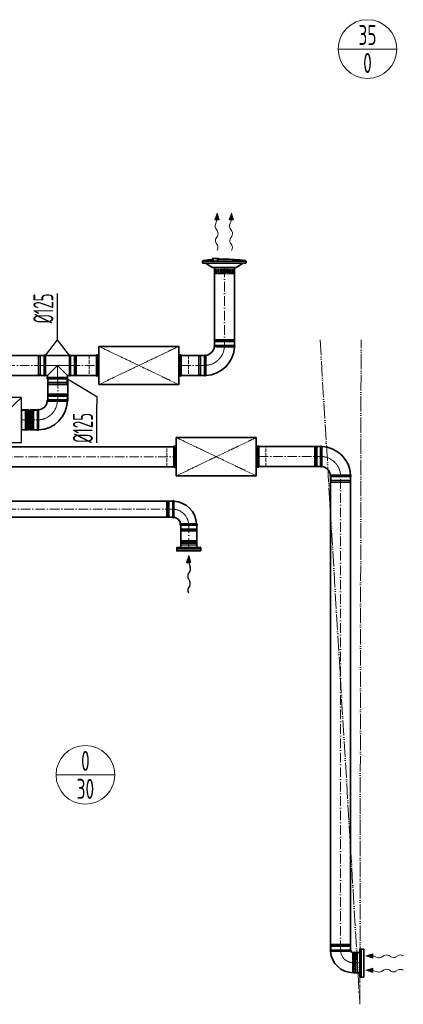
# Model space of a CAD drawing. Header units: millimetres. Extents: x 7400 to 85045, y 24168 to 123018.
# Tile 38 of 79: x 57808 to 60206, y 58256 to 64405. Entities that reach past the tile are written whole.
import ezdxf
from ezdxf.enums import TextEntityAlignment as Align

# ---------------------------------------------------------------- set-up
doc = ezdxf.new("R2010")
doc.units = ezdxf.units.MM
for name, pattern in [('ACAD_ISO02W100', [15, 12, -3]), ('ACAD_ISO05W100', [33, 24, -3, 0, -3, 0, -3]), ('ACAD_ISO10W100', [18, 12, -3, 0, -3]), ('phl_thick', [0])]:
    doc.linetypes.add(name, pattern=pattern)
for name, color, linetype, lineweight in [('VZT_01 SUP (PŘÍVOD) - OBRYS', 5, 'Continuous', 35), ('VZT_02 SUP (PŘÍVOD) - OSA', 5, 'ACAD_ISO10W100', 5), ('VZT_05 ETA (ODVOD) - OBRYS', 6, 'Continuous', 35), ('VZT_06 ETA (ODVOD) - OSA', 6, 'ACAD_ISO10W100', 5), ('VZT_21 ZAŘÍZENÍ - OBRYS', 1, 'Continuous', 30), ('VZT_22 ZAŘÍZENÍ - DETAIL', 8, 'Continuous', 5), ('VZT_30 DISTRIBUČNÍ PRVKY - OBRYS', 1, 'Continuous', 35), ('VZT_33 DISTRIBUČNÍ PRVKY - SKRYTÉ', 8, 'ACAD_ISO02W100', 5), ('VZT_35 TLUMIČE HLUKU - OBRYS', 1, 'Continuous', 35), ('VZT_36 TLUMIČE HLUKU - OSA', 1, 'ACAD_ISO10W100', 5), ('VZT_37 TLUMIČE HLUKU - DETAIL', 8, 'ACAD_ISO02W100', 5), ('VZT_50 POPIS - OBECNE', 7, 'Continuous', 13), ('VZT_52 POPIS - DISTRIBUCE', 7, 'Continuous', 5), ('VZT_60_KOTY - DIMENZE', 7, 'Continuous', 5), ('VZT_POŽADAVKY NA STAVBU - PODHLEDY', 4, 'ACAD_ISO05W100', 5)]:
    doc.layers.add(name, color=color, linetype=linetype, lineweight=lineweight)
for name, color, linetype, lineweight, plot in [('VZT_03 SUP (PŘÍVOD) - NETISK', 8, 'ACAD_ISO02W100', 5, False), ('VZT_07 ETA (ODVOD) - NETISK', 8, 'ACAD_ISO02W100', 5, False), ('VZT_34 DISTRIBUČNÍ PRVKY - NETISK', 8, 'ACAD_ISO02W100', 5, False), ('VZT_39 TLUMIČE HLUKU - NETISK', 8, 'ACAD_ISO02W100', 5, False)]:
    doc.layers.add(name, color=color, linetype=linetype, lineweight=lineweight, plot=plot)
doc.styles.add('EVORA_125', font='isocp.shx', dxfattribs={"width": 0.6, "height": 125})
doc.styles.add('JS', font='isocp.shx', dxfattribs={"width": 0.6, "height": 125})

msp = doc.modelspace()

# ---------------------------------------------------------------- linework, layer by layer
at = {"color": 0, "lineweight": 13}
for p, q in [((59027.5, 63154.7), (59042, 63197.5)), ((59042, 63197.5), (59055.4, 63154.3)), ((59117.5, 63154.7), (59132, 63197.5)), ((59132, 63197.5), (59145.4, 63154.3)), ((59027.5, 63154.7), (59041.4, 63154.5)), ((59041.4, 63154.5), (59031.7, 63125.9)), ((59034, 63100.5), (59044.4, 63084)), ((59055.4, 63154.3), (59041.4, 63154.5)), ((59117.5, 63154.7), (59131.4, 63154.5)), ((59131.4, 63154.5), (59121.7, 63125.9)), ((59124, 63100.5), (59134.4, 63084)), ((59145.4, 63154.3), (59131.4, 63154.5)), ((59044, 63053), (59036, 63041.1)), ((59134, 63053), (59126, 63041.1)), ((59035.6, 63010.1), (59043.8, 62997.1)), ((59125.6, 63010.1), (59133.8, 62997.1)), ((59972.8, 58558.4), (60015.9, 58571.7)), ((60015.6, 58543.8), (59972.8, 58558.4)), ((60015.6, 58543.8), (60015.8, 58557.8)), ((60015.9, 58571.7), (60015.8, 58557.8)), ((60015.8, 58557.8), (60044.4, 58548.1)), ((60069.8, 58550.3), (60086.3, 58560.7)), ((60117.3, 58560.3), (60129.2, 58552.3)), ((60160.2, 58551.9), (60173.2, 58560.1)), ((59972.8, 58468.4), (60015.9, 58481.7)), ((60015.6, 58453.8), (59972.8, 58468.4)), ((60015.6, 58453.8), (60015.8, 58467.8)), ((60015.9, 58481.7), (60015.8, 58467.8)), ((60015.8, 58467.8), (60044.4, 58458.1)), ((60069.8, 58460.3), (60086.3, 58470.7)), ((60117.3, 58470.3), (60129.2, 58462.3)), ((60160.2, 58461.9), (60173.2, 58470.1))]:
    msp.add_line(p, q, dxfattribs=at)
at = {"lineweight": 13}
for p, q in [((59043.9, 62967), (59042, 62963.9)), ((59133.9, 62967), (59132, 62963.9)), ((60203.3, 58560.2), (60206.4, 58558.4)), ((60203.3, 58470.2), (60206.4, 58468.4))]:
    msp.add_line(p, q, dxfattribs=at)
at = {"color": 8, "lineweight": 5}
for points in [[(58812.2, 61142.7), (58817.9, 61144.1, -0.060863), (58818.6, 61144.2), (58864.3, 61144.2)], [(58812.2, 61142.7), (58818.1, 61141.2, 0.058981), (58818.7, 61141.2), (58864.3, 61141.2)], [(58816.8, 61122.8), (58816.8, 61130.7, -0.291473), (58818.3, 61133.1, -0.291473)], [(58916.4, 61142.7), (58910.7, 61144.1, 0.060863), (58910.1, 61144.2), (58864.3, 61144.2)], [(58916.4, 61142.7), (58910.5, 61141.2, -0.058981), (58909.9, 61141.2), (58864.3, 61141.2)], [(58911.8, 61122.8), (58911.8, 61130.7, 0.291473), (58910.3, 61133.1, 0.291473)]]:
    msp.add_lwpolyline(points, format="xyb", dxfattribs=at)
for points in [[(58816.8, 61130.7), (58864.3, 61130.7)], [(58818.8, 61133.3), (58864.3, 61133.3)], [(58820.6, 61148.8), (58819.1, 61152.8), (58864.3, 61152.8)], [(58819.6, 61148.6), (58864.3, 61148.6)], [(58820.4, 61137), (58864.3, 61137)], [(58908, 61148.8), (58909.5, 61152.8), (58864.3, 61152.8)], [(58909, 61148.6), (58864.3, 61148.6)], [(58908.2, 61137), (58864.3, 61137)], [(58909.9, 61133.3), (58864.3, 61133.3)], [(58911.8, 61130.7), (58864.3, 61130.7)], [(58912.8, 61107.8), (58912.8, 61122.8), (58815.8, 61122.8), (58815.8, 61107.8)], [(58912.8, 61107.8), (58815.8, 61107.8)], [(59934.3, 58452.4), (59934.3, 58574.4)]]:
    msp.add_lwpolyline(points, dxfattribs=at)
for centre, radius, start, end in [((58828.7, 61143.4), 10.5, 149.71757, 217.83784), ((58816.5, 61136.5), 3.88, 297.49932, 6.67353), ((58900, 61143.4), 10.5, 322.16216, 30.28243), ((58912.1, 61136.5), 3.88, 173.32647, 242.50068)]:
    msp.add_arc(centre, radius, start, end, dxfattribs=at)
at = {"color": 0, "lineweight": 13, "extrusion": (0, 0, -1)}
for centre, major_axis, start_param, end_param in [((59043.5, 63115.8), (0.3, 21.5), 3.908129, 5.191299), ((59133.5, 63115.8), (0.3, 21.5), 3.908129, 5.191299), ((59045.1, 63025.4), (0.3, 21.5), 3.908129, 5.516649), ((59034.9, 63068.6), (0.3, 21.5), 0.766537, 2.375056), ((59135.1, 63025.4), (0.3, 21.5), 3.908129, 5.516649), ((59124.9, 63068.6), (0.3, 21.5), 0.766537, 2.375056), ((59034.2, 62981.8), (0.3, 21.5), 0.766537, 2.320574), ((59124.2, 62981.8), (0.3, 21.5), 0.766537, 2.320574), ((60054.4, 58559.9), (-21.5, 0.3), 3.908129, 5.191299), ((60101.7, 58551.2), (-21.5, 0.3), 0.766537, 2.375056), ((60144.8, 58561.5), (-21.5, 0.3), 3.908129, 5.516649), ((60188.5, 58550.6), (-21.5, 0.3), 0.766537, 2.320574), ((60054.4, 58469.9), (-21.5, 0.3), 3.908129, 5.191299), ((60101.7, 58461.2), (-21.5, 0.3), 0.766537, 2.375056), ((60144.8, 58471.5), (-21.5, 0.3), 3.908129, 5.516649), ((60188.5, 58460.6), (-21.5, 0.3), 0.766537, 2.320574)]:
    msp.add_ellipse(centre, major_axis=major_axis, ratio=0.625, start_param=start_param, end_param=end_param, dxfattribs=at)
at = {"color": 0, "lineweight": 13}
for points in [[(59027.5, 63154.7), (59055.4, 63154.3), (59042, 63197.5)], [(59117.5, 63154.7), (59145.4, 63154.3), (59132, 63197.5)], [(60015.6, 58543.8), (60015.9, 58571.7), (59972.8, 58558.4)], [(60015.6, 58453.8), (60015.9, 58481.7), (59972.8, 58468.4)]]:
    msp.add_solid(points, dxfattribs=at)
at = {"layer": 'VZT_01 SUP (PŘÍVOD) - OBRYS'}
for p, q in [((59025.7, 62370.7), (59150.7, 62370.7)), ((57960.8, 62308.2), (57960.8, 62183.2)), ((57968.5, 62183.2), (57968.5, 62308.2)), ((58118.2, 62308.2), (57968.5, 62308.2)), ((58118.2, 62183.2), (58118.2, 62308.2)), ((58125.8, 62183.2), (58125.8, 62308.2)), ((58963.2, 62183.2), (58963.2, 62308.2)), ((58043.3, 62245.7), (57980.8, 62183.2)), ((58105.8, 62183.2), (58043.3, 62245.7)), ((57980.8, 62183.2), (57968.5, 62183.2)), ((57980.8, 62170.3), (57980.8, 62183.2)), ((58105.8, 62170.3), (58105.8, 62183.2)), ((58118.2, 62183.2), (58105.8, 62183.2)), ((57980.8, 62170.3), (58105.8, 62170.3)), ((57980.8, 62162.7), (58105.8, 62162.7)), ((58106.1, 62030.3), (57981.1, 62030.3)), ((57819.6, 61967.8), (57819.6, 61842.8)), ((57819.6, 61967.8), (57865.1, 61967.8)), ((57865.1, 61967.8), (57865.1, 61842.8)), ((57873.1, 61967.8), (57873.1, 61842.8)), ((57873.1, 61967.8), (57918.6, 61967.8)), ((57918.6, 61967.8), (57918.6, 61842.8)), ((57918.6, 61967.8), (57918.6, 61842.8)), ((57819.6, 61842.8), (57865.1, 61842.8)), ((57873.1, 61842.8), (57918.6, 61842.8))]:
    msp.add_line(p, q, dxfattribs=at)
for points in [[(59025.7, 62370.7), (59025.7, 62857.8)], [(59150.7, 62370.7), (59150.7, 62857.8)], [(57960.8, 62308.2), (56997.4, 62308.2)], [(58287.6, 62308.2), (58125.8, 62308.2)], [(58963.2, 62308.2), (58817.6, 62308.2)], [(57960.8, 62183.2), (56997.4, 62183.2)], [(58287.6, 62183.2), (58125.8, 62183.2)], [(58963.2, 62183.2), (58817.6, 62183.2)], [(57983.1, 62030.3), (57983.1, 62162.7)], [(58108.1, 62030.3), (58108.1, 62162.7)]]:
    msp.add_lwpolyline(points, dxfattribs=at)
for centre, radius, start, end in [((58963.2, 62370.7), 62.5, 276.83025, 353.16975), ((58963.2, 62370.7), 187.5, 272.36067, 357.63933), ((59027.4, 62366.9), 4.17, 113.46783, 239.70192), ((59149.1, 62366.9), 4.17, 291.10715, 66.53217), ((57964.7, 62306.5), 4.17, 23.46783, 156.53217), ((58122, 62306.5), 4.17, 23.46783, 156.53217), ((58967.1, 62306.5), 4.17, 30.29808, 156.53217), ((57964.7, 62184.9), 4.17, 203.46783, 336.53217), ((58122, 62184.9), 4.17, 203.46783, 336.53217), ((58967.1, 62184.9), 4.17, 203.46783, 338.89285), ((57982.5, 62166.5), 4.17, 113.46783, 246.53217), ((58104.2, 62166.5), 4.17, 293.46783, 66.53217), ((57918.6, 62030.3), 62.5, 276.83025, 353.16975), ((57918.6, 62030.3), 187.5, 272.36067, 357.63933), ((57982.8, 62026.5), 4.17, 113.46783, 239.70192), ((58104.4, 62026.5), 4.17, 291.10715, 66.53217), ((57869.1, 61967.8), 4, 180, 0), ((57922.4, 61966.1), 4.17, 30.29808, 156.53217), ((57869.1, 61842.8), 4, 0, 180), ((57922.4, 61844.5), 4.17, 203.46783, 338.89285)]:
    msp.add_arc(centre, radius, start, end, dxfattribs=at)
for points, knots in [([(59025.3, 62363.3), (59025.3, 62363.3), (59026.9, 62363.2), (59033, 62363.2), (59037.5, 62363.2), (59048.9, 62363.1), (59055.7, 62363.1), (59070.7, 62363.1), (59078.8, 62363), (59095.1, 62363), (59103.2, 62363), (59118.4, 62363), (59125.4, 62363), (59137.2, 62363), (59141.9, 62363), (59148.5, 62363), (59150.3, 62363), (59150.6, 62363), (59150.6, 62363), (59150.6, 62363)], [0, 0, 0, 0, 24.235852, 24.235852, 48.531845, 48.531845, 73.024415, 73.024415, 97.570898, 97.570898, 122.078339, 122.078339, 146.53579, 146.53579, 170.957495, 170.957495, 195.359468, 195.359468, 197.168246, 197.168246, 197.168246, 197.168246]), ([(58970.7, 62308.6), (58970.7, 62308.6), (58970.7, 62308.6), (58970.7, 62308.3), (58970.7, 62307.9), (58970.7, 62306.9), (58970.7, 62306.1), (58970.7, 62303), (58970.7, 62299.8), (58970.8, 62290.9), (58970.8, 62284.7), (58970.8, 62270.6), (58970.9, 62262.8), (58970.9, 62246.6), (58970.9, 62238.3), (58970.9, 62222.5), (58970.9, 62215), (58970.9, 62201.8), (58971, 62196.2), (58971, 62189.3), (58971, 62187.1), (58971, 62184.1), (58971, 62183.3), (58971, 62183.3)], [197.067977, 197.067977, 197.067977, 197.067977, 201.792196, 201.792196, 209.190204, 209.190204, 218.040239, 218.040239, 237.760854, 237.760854, 262.206108, 262.206108, 286.831239, 286.831239, 311.323072, 311.323072, 335.946087, 335.946087, 360.704397, 360.704397, 377.088273, 377.088273, 394.105327, 394.105327, 394.105327, 394.105327]), ([(57980.7, 62022.9), (57980.7, 62022.9), (57980.7, 62022.9), (57981, 62022.9), (57981.4, 62022.9), (57982.4, 62022.9), (57983.2, 62022.8), (57986.3, 62022.8), (57989.5, 62022.8), (57998.4, 62022.8), (58004.6, 62022.7), (58018.7, 62022.7), (58026.5, 62022.7), (58042.7, 62022.6), (58051, 62022.6), (58066.8, 62022.6), (58074.3, 62022.6), (58087.5, 62022.6), (58093, 62022.6), (58100, 62022.6), (58102.2, 62022.6), (58105.2, 62022.6), (58105.9, 62022.6), (58105.9, 62022.6)], [197.067977, 197.067977, 197.067977, 197.067977, 201.792196, 201.792196, 209.190204, 209.190204, 218.040239, 218.040239, 237.760854, 237.760854, 262.206108, 262.206108, 286.831239, 286.831239, 311.323072, 311.323072, 335.946087, 335.946087, 360.704397, 360.704397, 377.088273, 377.088273, 394.105327, 394.105327, 394.105327, 394.105327]), ([(57926, 61968.2), (57926, 61968.2), (57926, 61966.7), (57926.1, 61960.5), (57926.1, 61956), (57926.2, 61944.7), (57926.2, 61937.9), (57926.2, 61922.8), (57926.2, 61914.8), (57926.3, 61898.4), (57926.3, 61890.3), (57926.3, 61875.1), (57926.3, 61868.2), (57926.3, 61856.4), (57926.3, 61851.7), (57926.3, 61845), (57926.3, 61843.2), (57926.3, 61843), (57926.3, 61843), (57926.3, 61843)], [0, 0, 0, 0, 24.235852, 24.235852, 48.531845, 48.531845, 73.024415, 73.024415, 97.570898, 97.570898, 122.078339, 122.078339, 146.53579, 146.53579, 170.957495, 170.957495, 195.359468, 195.359468, 197.168246, 197.168246, 197.168246, 197.168246])]:
    msp.add_open_spline(points, degree=3, knots=knots, dxfattribs=at)
at = {"layer": 'VZT_02 SUP (PŘÍVOD) - OSA', "ltscale": 5}
for points in [[(59088.2, 62857.8), (59088.2, 62370.7)], [(56997.4, 62245.7), (57960.8, 62245.7)], [(58125.8, 62245.7), (58287.6, 62245.7)], [(58817.6, 62245.7), (58963.2, 62245.7)], [(58045.6, 62162.7), (58045.6, 62030.3)]]:
    msp.add_lwpolyline(points, dxfattribs=at)
at = {"layer": 'VZT_02 SUP (PŘÍVOD) - OSA', "ltscale": 0.3}
for points in [[(59088.2, 62370.7), (59088.2, 62370.7, -0.414214), (58963.2, 62245.7), (58963.2, 62245.7)], [(57918.6, 61905.3), (57918.6, 61905.3, 0.414214), (58043.6, 62030.3), (58043.6, 62030.3)]]:
    msp.add_lwpolyline(points, format="xyb", dxfattribs=at)
msp.add_lwpolyline([(58043.3, 62162.7), (58043.3, 62245.7)], dxfattribs=at)
at = {"layer": 'VZT_02 SUP (PŘÍVOD) - OSA'}
msp.add_lwpolyline([(57819.6, 61905.3), (57918.6, 61905.3)], dxfattribs=at)
at = {"layer": 'VZT_03 SUP (PŘÍVOD) - NETISK', "ltscale": 0.4}
for p, q in [((59027.2, 62404.2), (59149.2, 62404.2)), ((59027.2, 62403.7), (59027.2, 62404.2)), ((59027.2, 62403.7), (59149.2, 62403.7)), ((59027.2, 62396.7), (59149.2, 62396.7)), ((59027.2, 62396.2), (59027.2, 62396.7)), ((59027.2, 62396.2), (59149.2, 62396.2)), ((59028.2, 62408.7), (59148.2, 62408.7)), ((59028.2, 62404.7), (59028.2, 62408.7)), ((59028.2, 62404.7), (59148.2, 62404.7)), ((59028.2, 62392.7), (59148.2, 62392.7)), ((59028.2, 62370.7), (59028.2, 62392.7)), ((59029.2, 62404.2), (59029.2, 62404.7)), ((59029.2, 62396.7), (59029.2, 62403.7)), ((59029.2, 62392.7), (59029.2, 62396.2)), ((59147.2, 62404.2), (59147.2, 62404.7)), ((59147.2, 62396.7), (59147.2, 62403.7)), ((59147.2, 62392.7), (59147.2, 62396.2)), ((59148.2, 62404.7), (59148.2, 62408.7)), ((59148.2, 62370.7), (59148.2, 62392.7)), ((59149.2, 62403.7), (59149.2, 62404.2)), ((59149.2, 62396.2), (59149.2, 62396.7)), ((57922.8, 62185.7), (57922.8, 62305.7)), ((57922.8, 62305.7), (57926.8, 62305.7)), ((57926.8, 62185.7), (57926.8, 62305.7)), ((57926.8, 62304.7), (57927.3, 62304.7)), ((57927.3, 62184.7), (57927.3, 62306.7)), ((57927.3, 62306.7), (57927.8, 62306.7)), ((57927.8, 62184.7), (57927.8, 62306.7)), ((57927.8, 62304.7), (57934.8, 62304.7)), ((57934.8, 62184.7), (57934.8, 62306.7)), ((57934.8, 62306.7), (57935.3, 62306.7)), ((57935.3, 62184.7), (57935.3, 62306.7)), ((57935.3, 62304.7), (57938.8, 62304.7)), ((57938.8, 62185.7), (57938.8, 62305.7)), ((57938.8, 62305.7), (57960.8, 62305.7)), ((58125.8, 62305.7), (58147.8, 62305.7)), ((58147.8, 62185.7), (58147.8, 62305.7)), ((58147.8, 62304.7), (58151.3, 62304.7)), ((58151.3, 62184.7), (58151.3, 62306.7)), ((58151.3, 62306.7), (58151.8, 62306.7)), ((58151.8, 62184.7), (58151.8, 62306.7)), ((58151.8, 62304.7), (58158.8, 62304.7)), ((58158.8, 62184.7), (58158.8, 62306.7)), ((58158.8, 62306.7), (58159.3, 62306.7)), ((58159.3, 62184.7), (58159.3, 62306.7)), ((58159.3, 62304.7), (58159.8, 62304.7)), ((58159.8, 62185.7), (58159.8, 62305.7)), ((58159.8, 62305.7), (58163.8, 62305.7)), ((58163.8, 62185.7), (58163.8, 62305.7)), ((58925.2, 62185.7), (58925.2, 62305.7)), ((58929.2, 62305.7), (58925.2, 62305.7)), ((58929.2, 62185.7), (58929.2, 62305.7)), ((58929.7, 62304.7), (58929.2, 62304.7)), ((58929.7, 62184.7), (58929.7, 62306.7)), ((58930.2, 62306.7), (58929.7, 62306.7)), ((58930.2, 62184.7), (58930.2, 62306.7)), ((58937.2, 62304.7), (58930.2, 62304.7)), ((58937.2, 62184.7), (58937.2, 62306.7)), ((58937.7, 62306.7), (58937.2, 62306.7)), ((58937.7, 62184.7), (58937.7, 62306.7)), ((58941.2, 62304.7), (58937.7, 62304.7)), ((58941.2, 62185.7), (58941.2, 62305.7)), ((58963.2, 62305.7), (58941.2, 62305.7)), ((57922.8, 62185.7), (57926.8, 62185.7)), ((57926.8, 62186.7), (57927.3, 62186.7)), ((57927.3, 62184.7), (57927.8, 62184.7)), ((57927.8, 62186.7), (57934.8, 62186.7)), ((57934.8, 62184.7), (57935.3, 62184.7)), ((57935.3, 62186.7), (57938.8, 62186.7)), ((57938.8, 62185.7), (57960.8, 62185.7)), ((58125.8, 62185.7), (58147.8, 62185.7)), ((58147.8, 62186.7), (58151.3, 62186.7)), ((58151.3, 62184.7), (58151.8, 62184.7)), ((58151.8, 62186.7), (58158.8, 62186.7)), ((58158.8, 62184.7), (58159.3, 62184.7)), ((58159.3, 62186.7), (58159.8, 62186.7)), ((58159.8, 62185.7), (58163.8, 62185.7)), ((58929.2, 62185.7), (58925.2, 62185.7)), ((58929.7, 62186.7), (58929.2, 62186.7)), ((58930.2, 62184.7), (58929.7, 62184.7)), ((58937.2, 62186.7), (58930.2, 62186.7)), ((58937.7, 62184.7), (58937.2, 62184.7)), ((58941.2, 62186.7), (58937.7, 62186.7)), ((58963.2, 62185.7), (58941.2, 62185.7)), ((57982.3, 62137.2), (58104.3, 62137.2)), ((57982.3, 62137.2), (57982.3, 62136.7)), ((57982.3, 62136.7), (58104.3, 62136.7)), ((57982.3, 62129.7), (58104.3, 62129.7)), ((57982.3, 62129.7), (57982.3, 62129.2)), ((57982.3, 62129.2), (58104.3, 62129.2)), ((57983.3, 62162.7), (57983.3, 62140.7)), ((57983.3, 62140.7), (58103.3, 62140.7)), ((57983.3, 62128.7), (58103.3, 62128.7)), ((57983.3, 62128.7), (57983.3, 62124.7)), ((57983.3, 62124.7), (58103.3, 62124.7)), ((57984.3, 62140.7), (57984.3, 62137.2)), ((57984.3, 62136.7), (57984.3, 62129.7)), ((57984.3, 62129.2), (57984.3, 62128.7)), ((58102.3, 62140.7), (58102.3, 62137.2)), ((58102.3, 62136.7), (58102.3, 62129.7)), ((58102.3, 62129.2), (58102.3, 62128.7)), ((58103.3, 62162.7), (58103.3, 62140.7)), ((58103.3, 62128.7), (58103.3, 62124.7)), ((58104.3, 62137.2), (58104.3, 62136.7)), ((58104.3, 62129.7), (58104.3, 62129.2)), ((58104.6, 62063.8), (57982.6, 62063.8)), ((57982.6, 62063.3), (57982.6, 62063.8)), ((58104.6, 62063.3), (57982.6, 62063.3)), ((58104.6, 62056.3), (57982.6, 62056.3)), ((57982.6, 62055.8), (57982.6, 62056.3)), ((58104.6, 62055.8), (57982.6, 62055.8)), ((58103.6, 62068.3), (57983.6, 62068.3)), ((57983.6, 62064.3), (57983.6, 62068.3)), ((58103.6, 62064.3), (57983.6, 62064.3)), ((58103.6, 62052.3), (57983.6, 62052.3)), ((57983.6, 62030.3), (57983.6, 62052.3)), ((57984.6, 62063.8), (57984.6, 62064.3)), ((57984.6, 62056.3), (57984.6, 62063.3)), ((57984.6, 62052.3), (57984.6, 62055.8)), ((58102.6, 62063.8), (58102.6, 62064.3)), ((58102.6, 62056.3), (58102.6, 62063.3)), ((58102.6, 62052.3), (58102.6, 62055.8)), ((58103.6, 62064.3), (58103.6, 62068.3)), ((58103.6, 62030.3), (58103.6, 62052.3)), ((58104.6, 62063.3), (58104.6, 62063.8)), ((58104.6, 62055.8), (58104.6, 62056.3)), ((57880.6, 61965.3), (57880.6, 61845.3)), ((57884.6, 61965.3), (57880.6, 61965.3)), ((57884.6, 61965.3), (57884.6, 61845.3)), ((57885.1, 61964.3), (57884.6, 61964.3)), ((57885.1, 61966.3), (57885.1, 61844.3)), ((57885.6, 61966.3), (57885.1, 61966.3)), ((57885.6, 61966.3), (57885.6, 61844.3)), ((57892.6, 61964.3), (57885.6, 61964.3)), ((57892.6, 61966.3), (57892.6, 61844.3)), ((57893.1, 61966.3), (57892.6, 61966.3)), ((57893.1, 61966.3), (57893.1, 61844.3)), ((57896.6, 61964.3), (57893.1, 61964.3)), ((57896.6, 61965.3), (57896.6, 61845.3)), ((57918.6, 61965.3), (57896.6, 61965.3)), ((57884.6, 61845.3), (57880.6, 61845.3)), ((57885.1, 61846.3), (57884.6, 61846.3)), ((57885.6, 61844.3), (57885.1, 61844.3)), ((57892.6, 61846.3), (57885.6, 61846.3)), ((57893.1, 61844.3), (57892.6, 61844.3)), ((57896.6, 61846.3), (57893.1, 61846.3)), ((57918.6, 61845.3), (57896.6, 61845.3))]:
    msp.add_line(p, q, dxfattribs=at)
msp.add_lwpolyline([(58125.8, 62245.7), (57960.8, 62245.7)], dxfattribs=at)
at = {"layer": 'VZT_05 ETA (ODVOD) - OBRYS'}
for p, q in [((59689.3, 61739.9), (59689.3, 61614.9)), ((59751.8, 61552.4), (59876.8, 61552.4)), ((58764.3, 61398), (58764.3, 61298)), ((58772.3, 61398), (58772.3, 61347.9)), ((58914.3, 61256), (58864.1, 61256)), ((58814.3, 61248), (58914.3, 61248)), ((59876.8, 58594.4), (59751.8, 58594.4)), ((59893.3, 58452.9), (59893.3, 58577.9)), ((59894.3, 58578.9), (59934.3, 58578.9)), ((59934.3, 58451.9), (59934.3, 58578.9)), ((59894.3, 58451.9), (59934.3, 58451.9))]:
    msp.add_line(p, q, dxfattribs=at)
for points in [[(58772, 61738.5), (57322, 61738.5)], [(59689.3, 61739.9), (59302, 61739.9)], [(58772, 61613.5), (57322, 61613.5)], [(59689.3, 61614.9), (59302, 61614.9)], [(59751.8, 61552.4), (59751.8, 58594.4)], [(59876.8, 61552.4), (59876.8, 58594.4)], [(58764.3, 61398), (57275.2, 61398)], [(58764.3, 61298), (57275.2, 61298)], [(58814.3, 61247.1), (58814.3, 61107.8)], [(58914.3, 61247.1), (58914.3, 61107.8)]]:
    msp.add_lwpolyline(points, dxfattribs=at)
for centre, radius, start, end in [((59693.2, 61738.2), 4.17, 21.10715, 156.53217), ((59689.3, 61552.4), 187.5, 2.36067, 87.63933), ((59693.2, 61616.6), 4.17, 203.46783, 329.70192), ((59689.3, 61552.4), 62.5, 6.83025, 83.16975), ((59753.5, 61556.2), 4.17, 120.29808, 246.53217), ((59875.2, 61556.2), 4.17, 293.46783, 68.89285), ((58768.3, 61398), 4, 0, 180), ((58764.3, 61248), 150, 3.05723, 86.94277), ((58768.3, 61298), 4, 180, 350.85216), ((58764.3, 61248), 50, 9.14784, 80.85216), ((58814.3, 61252), 4, 99.14784, 270), ((58914.3, 61252), 4, 270, 90), ((59753.5, 58590.6), 4.17, 113.46783, 249.66906), ((59893.3, 58594.4), 141.5, 183.13688, 270), ((59875.2, 58590.6), 4.17, 317.27714, 66.53217), ((59893.3, 58594.4), 16.5, 203.80931, 270), ((59894.3, 58577.9), 1, 90, 180), ((59894.3, 58452.9), 1, 180, 270)]:
    msp.add_arc(centre, radius, start, end, dxfattribs=at)
for points, knots in [([(59696.8, 61614.5), (59696.8, 61614.5), (59696.8, 61614.5), (59696.8, 61614.8), (59696.8, 61615.2), (59696.8, 61616.2), (59696.8, 61617), (59696.8, 61620.1), (59696.8, 61623.3), (59696.9, 61632.2), (59696.9, 61638.4), (59696.9, 61652.5), (59697, 61660.3), (59697, 61676.5), (59697, 61684.8), (59697, 61700.6), (59697, 61708.1), (59697, 61721.3), (59697.1, 61726.9), (59697.1, 61733.8), (59697.1, 61736), (59697.1, 61739), (59697.1, 61739.7), (59697.1, 61739.7)], [197.067977, 197.067977, 197.067977, 197.067977, 201.792196, 201.792196, 209.190204, 209.190204, 218.040239, 218.040239, 237.760854, 237.760854, 262.206108, 262.206108, 286.831239, 286.831239, 311.323072, 311.323072, 335.946087, 335.946087, 360.704397, 360.704397, 377.088273, 377.088273, 394.105327, 394.105327, 394.105327, 394.105327]), ([(59751.4, 61559.8), (59751.4, 61559.8), (59753, 61559.9), (59759.1, 61559.9), (59763.6, 61559.9), (59775, 61560), (59781.8, 61560), (59796.8, 61560), (59804.9, 61560), (59821.2, 61560.1), (59829.3, 61560.1), (59844.5, 61560.1), (59851.5, 61560.1), (59863.3, 61560.1), (59868, 61560.1), (59874.6, 61560.1), (59876.4, 61560.1), (59876.7, 61560.1), (59876.7, 61560.1), (59876.7, 61560.1)], [0, 0, 0, 0, 24.235852, 24.235852, 48.531845, 48.531845, 73.024415, 73.024415, 97.570898, 97.570898, 122.078339, 122.078339, 146.53579, 146.53579, 170.957495, 170.957495, 195.359468, 195.359468, 197.168246, 197.168246, 197.168246, 197.168246]), ([(58772.3, 61347.9), (58772.3, 61341.5), (58772.3, 61335.2), (58772.3, 61323.2), (58772.3, 61317.6), (58772.3, 61308.1), (58772.3, 61304.3), (58772.3, 61299), (58772.3, 61297.6), (58772.3, 61297.4), (58772.3, 61297.4), (58772.3, 61297.4)], [78.71119, 78.71119, 78.71119, 78.71119, 97.804615, 97.804615, 117.523893, 117.523893, 137.264303, 137.264303, 156.831737, 156.831737, 157.874915, 157.874915, 157.874915, 157.874915]), ([(58813.7, 61256), (58813.7, 61256), (58814.8, 61256), (58819.3, 61256), (58822.7, 61256), (58831.6, 61256), (58837, 61256), (58848.9, 61256), (58855.4, 61256), (58862.7, 61256), (58863.4, 61256), (58864.1, 61256)], [157.874915, 157.874915, 157.874915, 157.874915, 176.103874, 176.103874, 195.460379, 195.460379, 215.101284, 215.101284, 234.82164, 234.82164, 237.034743, 237.034743, 237.034743, 237.034743]), ([(59878.2, 58587.7), (59878.2, 58587.7), (59877.8, 58587.7), (59875.8, 58587.6), (59873.5, 58587.4), (59867.4, 58587.2), (59863.4, 58587.1), (59852.6, 58586.9), (59845.4, 58586.9), (59829.6, 58586.8), (59821.3, 58586.8), (59804.7, 58586.7), (59796.7, 58586.7), (59781.7, 58586.7), (59774.9, 58586.7), (59763.7, 58586.7), (59759.3, 58586.7), (59753.5, 58586.7), (59752.1, 58586.7), (59752.1, 58586.7)], [197.702813, 197.702813, 197.702813, 197.702813, 209.733369, 209.733369, 228.63381, 228.63381, 247.962689, 247.962689, 273.396832, 273.396832, 298.447199, 298.447199, 323.101867, 323.101867, 347.591906, 347.591906, 372.010558, 372.010558, 395.3015, 395.3015, 395.3015, 395.3015])]:
    msp.add_open_spline(points, degree=3, knots=knots, dxfattribs=at)
at = {"layer": 'VZT_06 ETA (ODVOD) - OSA', "ltscale": 5}
for points in [[(57322, 61676), (58772, 61676)], [(59302, 61677.4), (59689.3, 61677.4)], [(59814.3, 58594.4), (59814.3, 61552.4)], [(57275.2, 61348), (58764.3, 61348)], [(58864.3, 61107.8), (58864.3, 61247.1)]]:
    msp.add_lwpolyline(points, dxfattribs=at)
at = {"layer": 'VZT_06 ETA (ODVOD) - OSA', "ltscale": 0.3}
for points in [[(59814.3, 61552.4), (59814.3, 61552.4, 0.414214), (59689.3, 61677.4), (59689.3, 61677.4)], [(58864.3, 61248), (58864.3, 61248, 0.414214), (58764.3, 61348), (58764.3, 61348)], [(59934.3, 58515.4), (59893.3, 58515.4, -0.414214), (59814.3, 58594.4), (59814.3, 58594.4)]]:
    msp.add_lwpolyline(points, format="xyb", dxfattribs=at)
at = {"layer": 'VZT_07 ETA (ODVOD) - NETISK', "ltscale": 0.4}
for p, q in [((57819.6, 61965.3), (57841.6, 61965.3)), ((57841.6, 61965.3), (57841.6, 61845.3)), ((57841.6, 61964.3), (57845.1, 61964.3)), ((57845.1, 61966.3), (57845.1, 61844.3)), ((57845.1, 61966.3), (57845.6, 61966.3)), ((57845.6, 61966.3), (57845.6, 61844.3)), ((57845.6, 61964.3), (57852.6, 61964.3)), ((57852.6, 61966.3), (57852.6, 61844.3)), ((57852.6, 61966.3), (57853.1, 61966.3)), ((57853.1, 61966.3), (57853.1, 61844.3)), ((57853.1, 61964.3), (57853.6, 61964.3)), ((57853.6, 61965.3), (57853.6, 61845.3)), ((57853.6, 61965.3), (57857.6, 61965.3)), ((57857.6, 61965.3), (57857.6, 61845.3)), ((57819.6, 61845.3), (57841.6, 61845.3)), ((57841.6, 61846.3), (57845.1, 61846.3)), ((57845.1, 61844.3), (57845.6, 61844.3)), ((57845.6, 61846.3), (57852.6, 61846.3)), ((57852.6, 61844.3), (57853.1, 61844.3)), ((57853.1, 61846.3), (57853.6, 61846.3)), ((57853.6, 61845.3), (57857.6, 61845.3)), ((59651.3, 61737.4), (59651.3, 61617.4)), ((59655.3, 61737.4), (59651.3, 61737.4)), ((59655.3, 61737.4), (59655.3, 61617.4)), ((59655.8, 61736.4), (59655.3, 61736.4)), ((59655.8, 61738.4), (59655.8, 61616.4)), ((59656.3, 61738.4), (59655.8, 61738.4)), ((59656.3, 61738.4), (59656.3, 61616.4)), ((59663.3, 61736.4), (59656.3, 61736.4)), ((59663.3, 61738.4), (59663.3, 61616.4)), ((59663.8, 61738.4), (59663.3, 61738.4)), ((59663.8, 61738.4), (59663.8, 61616.4)), ((59667.3, 61736.4), (59663.8, 61736.4)), ((59667.3, 61737.4), (59667.3, 61617.4)), ((59689.3, 61737.4), (59667.3, 61737.4)), ((59655.3, 61617.4), (59651.3, 61617.4)), ((59655.8, 61618.4), (59655.3, 61618.4)), ((59656.3, 61616.4), (59655.8, 61616.4)), ((59663.3, 61618.4), (59656.3, 61618.4)), ((59663.8, 61616.4), (59663.3, 61616.4)), ((59667.3, 61618.4), (59663.8, 61618.4)), ((59689.3, 61617.4), (59667.3, 61617.4)), ((59753.3, 61526.9), (59875.3, 61526.9)), ((59753.3, 61526.9), (59753.3, 61526.4)), ((59753.3, 61526.4), (59875.3, 61526.4)), ((59753.3, 61519.4), (59875.3, 61519.4)), ((59753.3, 61519.4), (59753.3, 61518.9)), ((59753.3, 61518.9), (59875.3, 61518.9)), ((59754.3, 61552.4), (59754.3, 61530.4)), ((59754.3, 61530.4), (59874.3, 61530.4)), ((59754.3, 61518.4), (59874.3, 61518.4)), ((59754.3, 61518.4), (59754.3, 61514.4)), ((59754.3, 61514.4), (59874.3, 61514.4)), ((59755.3, 61530.4), (59755.3, 61526.9)), ((59755.3, 61526.4), (59755.3, 61519.4)), ((59755.3, 61518.9), (59755.3, 61518.4)), ((59873.3, 61530.4), (59873.3, 61526.9)), ((59873.3, 61526.4), (59873.3, 61519.4)), ((59873.3, 61518.9), (59873.3, 61518.4)), ((59874.3, 61552.4), (59874.3, 61530.4)), ((59874.3, 61518.4), (59874.3, 61514.4)), ((59875.3, 61526.9), (59875.3, 61526.4)), ((59875.3, 61519.4), (59875.3, 61518.9)), ((58726.3, 61397), (58726.3, 61299)), ((58730.3, 61397), (58726.3, 61397)), ((58730.3, 61397), (58730.3, 61299)), ((58730.8, 61396), (58730.3, 61396)), ((58730.8, 61398), (58730.8, 61298)), ((58731.3, 61398), (58730.8, 61398)), ((58731.3, 61398), (58731.3, 61298)), ((58738.3, 61396), (58731.3, 61396)), ((58738.3, 61398), (58738.3, 61298)), ((58738.8, 61398), (58738.3, 61398)), ((58738.8, 61398), (58738.8, 61298)), ((58742.3, 61396), (58738.8, 61396)), ((58742.3, 61397), (58742.3, 61299)), ((58764.3, 61397), (58742.3, 61397)), ((58730.3, 61299), (58726.3, 61299)), ((58730.8, 61300), (58730.3, 61300)), ((58731.3, 61298), (58730.8, 61298)), ((58738.3, 61300), (58731.3, 61300)), ((58738.8, 61298), (58738.3, 61298)), ((58742.3, 61300), (58738.8, 61300)), ((58764.3, 61299), (58742.3, 61299)), ((58914.3, 61222.5), (58814.3, 61222.5)), ((58814.3, 61222), (58814.3, 61222.5)), ((58914.3, 61222), (58814.3, 61222)), ((58914.3, 61215), (58814.3, 61215)), ((58814.3, 61214.5), (58814.3, 61215)), ((58914.3, 61214.5), (58814.3, 61214.5)), ((58815.3, 61226), (58815.3, 61248)), ((58913.3, 61226), (58815.3, 61226)), ((58913.3, 61214), (58815.3, 61214)), ((58815.3, 61210), (58815.3, 61214)), ((58913.3, 61210), (58815.3, 61210)), ((58816.3, 61222.5), (58816.3, 61226)), ((58816.3, 61215), (58816.3, 61222)), ((58816.3, 61214), (58816.3, 61214.5)), ((58912.3, 61222.5), (58912.3, 61226)), ((58912.3, 61215), (58912.3, 61222)), ((58912.3, 61214), (58912.3, 61214.5)), ((58913.3, 61226), (58913.3, 61248)), ((58913.3, 61210), (58913.3, 61214)), ((58914.3, 61222), (58914.3, 61222.5)), ((58914.3, 61214.5), (58914.3, 61215)), ((59875.3, 58627.9), (59753.3, 58627.9)), ((59753.3, 58627.4), (59753.3, 58627.9)), ((59875.3, 58627.4), (59753.3, 58627.4)), ((59875.3, 58620.4), (59753.3, 58620.4)), ((59753.3, 58619.9), (59753.3, 58620.4)), ((59875.3, 58619.9), (59753.3, 58619.9)), ((59874.3, 58632.4), (59754.3, 58632.4)), ((59754.3, 58628.4), (59754.3, 58632.4)), ((59874.3, 58628.4), (59754.3, 58628.4)), ((59874.3, 58616.4), (59754.3, 58616.4)), ((59754.3, 58594.4), (59754.3, 58616.4)), ((59755.3, 58627.9), (59755.3, 58628.4)), ((59755.3, 58620.4), (59755.3, 58627.4)), ((59755.3, 58616.4), (59755.3, 58619.9)), ((59873.3, 58627.9), (59873.3, 58628.4)), ((59873.3, 58620.4), (59873.3, 58627.4)), ((59873.3, 58616.4), (59873.3, 58619.9)), ((59874.3, 58628.4), (59874.3, 58632.4)), ((59874.3, 58594.4), (59874.3, 58616.4)), ((59875.3, 58627.4), (59875.3, 58627.9)), ((59875.3, 58619.9), (59875.3, 58620.4))]:
    msp.add_line(p, q, dxfattribs=at)
at = {"layer": 'VZT_21 ZAŘÍZENÍ - OBRYS'}
msp.add_lwpolyline([(57819.6, 62045.3), (56319.6, 62045.3), (56319.6, 61765.3), (57819.6, 61765.3)], close=True, dxfattribs=at)
at = {"layer": 'VZT_22 ZAŘÍZENÍ - DETAIL', "linetype": 'ACAD_ISO02W100', "lineweight": 5, "ltscale": 10}
msp.add_lwpolyline([(57819.6, 62045.3), (57622.2, 61858.1), (56803.9, 62045.3)], dxfattribs=at)
at = {"layer": 'VZT_30 DISTRIBUČNÍ PRVKY - OBRYS'}
for points in [[(59017.8, 62896.8), (59017.8, 62909.3, 0.267949), (59017.5, 62909.6), (59011.8, 62913, -0.267949), (59011.6, 62913.3), (59011.6, 62914), (59051.2, 62914), (59051.2, 62913.3, -0.267949), (59051, 62913), (59045.3, 62909.6, 0.267949), (59045.1, 62909.3), (59045.1, 62896.8)], [(59223.5, 62896.8), (58950.5, 62896.8), (58950.5, 62887.7, 0.414214), (58954.4, 62883.8), (59219.7, 62883.8, 0.414214), (59223.5, 62887.7), (59223.5, 62896.8)], [(59017.8, 62907.4, 0.015115), (58958.5, 62901.3), (58955.5, 62900.8, 0.36397), (58953, 62897.9), (58953, 62896.8)], [(58970.9, 62883.8), (59011.3, 62858.4, 0.141374), (59013.3, 62857.8), (59160.7, 62857.8, 0.141374), (59162.7, 62858.4), (59203.1, 62883.8)], [(59087, 62909.8, 0.010645), (59045.1, 62908.9, 0.010645)], [(59087, 62909.8, -0.0327), (59215.6, 62901.3), (59218.5, 62900.8, -0.36397), (59221, 62897.9), (59221, 62896.8)]]:
    msp.add_lwpolyline(points, format="xyb", dxfattribs=at)
for points in [[(58939.3, 61087.8), (58789.3, 61087.8), (58789.3, 61107.8), (58939.3, 61107.8)], [(59959.3, 58425.9), (59959.3, 58600.9), (59934.3, 58600.9), (59934.3, 58425.9)]]:
    msp.add_lwpolyline(points, close=True, dxfattribs=at)
for points in [[(58789.3, 61101), (58939.3, 61101)], [(59942.2, 58600.9), (59942.2, 58425.9)]]:
    msp.add_lwpolyline(points, dxfattribs=at)
at = {"layer": 'VZT_33 DISTRIBUČNÍ PRVKY - SKRYTÉ'}
for points in [[(59893.3, 58569.6), (59889.3, 58571), (59889.3, 58513.4)], [(59893.5, 58570.5), (59893.5, 58513.4)], [(59905.2, 58569.8), (59905.2, 58513.4)], [(59908.8, 58571.4), (59908.8, 58513.4)], [(59911.5, 58573.4), (59911.5, 58513.4)], [(59934.3, 58452.4), (59919.3, 58452.4), (59919.3, 58574.4), (59934.3, 58574.4)], [(59893.3, 58457.1), (59889.3, 58455.7), (59889.3, 58513.4)], [(59893.5, 58456.2), (59893.5, 58513.4)], [(59905.2, 58457), (59905.2, 58513.4)], [(59908.8, 58455.3), (59908.8, 58513.4)], [(59911.5, 58453.4), (59911.5, 58513.4)]]:
    msp.add_lwpolyline(points, dxfattribs=at)
for points in [[(59899.5, 58578), (59898, 58572.2, 0.060863), (59898, 58571.6), (59898, 58513.4)], [(59899.5, 58578), (59900.9, 58572, -0.058981), (59901, 58571.4), (59901, 58513.4)], [(59919.3, 58573.4), (59911.5, 58573.4, 0.291473), (59909.1, 58571.8, 0.291473)], [(59899.5, 58448.7), (59898, 58454.5, -0.060863), (59898, 58455.1), (59898, 58513.4)], [(59899.5, 58448.7), (59900.9, 58454.7, 0.058981), (59901, 58455.3), (59901, 58513.4)], [(59919.3, 58453.4), (59911.5, 58453.4, -0.291473), (59909.1, 58454.9, -0.291473)]]:
    msp.add_lwpolyline(points, format="xyb", dxfattribs=at)
for centre, radius, start, end in [((59898.8, 58561.5), 10.5, 52.16216, 120.28243), ((59905.6, 58573.6), 3.88, 263.32647, 332.50068), ((59898.8, 58465.2), 10.5, 239.71757, 307.83784), ((59905.6, 58453.1), 3.88, 27.49932, 96.67353)]:
    msp.add_arc(centre, radius, start, end, dxfattribs=at)
at = {"layer": 'VZT_34 DISTRIBUČNÍ PRVKY - NETISK'}
for points in [[(59148, 62857.8), (59148, 62847.8), (59026, 62847.8), (59026, 62857.8)], [(59148, 62857.8), (59026, 62857.8)], [(59026.9, 62840), (59086.9, 62840)], [(59028.8, 62837.3), (59086.9, 62837.3)], [(59030.6, 62821.8), (59029.2, 62817.8), (59086.9, 62817.8)], [(59029.7, 62822), (59086.9, 62822)], [(59030.5, 62833.7), (59086.9, 62833.7)], [(59147, 62840), (59086.9, 62840)], [(59145.1, 62837.3), (59086.9, 62837.3)], [(59143.4, 62833.7), (59086.9, 62833.7)], [(59144.2, 62822), (59086.9, 62822)], [(59143.2, 62821.8), (59144.7, 62817.8), (59086.9, 62817.8)]]:
    msp.add_lwpolyline(points, dxfattribs=at)
for points in [[(59022.2, 62827.9), (59028.2, 62829.4, -0.058981), (59028.8, 62829.4), (59086.9, 62829.4)], [(59022.2, 62827.9), (59028, 62826.5, 0.060863), (59028.6, 62826.4), (59086.9, 62826.4)], [(59026.9, 62847.8), (59026.9, 62840, 0.291473), (59028.4, 62837.6, 0.291473)], [(59151.6, 62827.9), (59145.7, 62829.4, 0.058981), (59145.1, 62829.4), (59086.9, 62829.4)], [(59151.6, 62827.9), (59145.9, 62826.5, -0.060863), (59145.3, 62826.4), (59086.9, 62826.4)], [(59147, 62847.8), (59147, 62840, -0.291473), (59145.5, 62837.6, -0.291473)]]:
    msp.add_lwpolyline(points, format="xyb", dxfattribs=at)
for centre, radius, start, end in [((59038.7, 62827.3), 10.5, 142.16216, 210.28243), ((59026.6, 62834.1), 3.88, 353.32647, 62.50068), ((59147.3, 62834.1), 3.88, 117.49932, 186.67353), ((59135.2, 62827.3), 10.5, 329.71757, 37.83784)]:
    msp.add_arc(centre, radius, start, end, dxfattribs=at)
at = {"layer": 'VZT_35 TLUMIČE HLUKU - OBRYS'}
for p, q in [((58287.6, 62308.2), (58287.6, 62183.2)), ((58817.6, 62308.2), (58817.6, 62183.2)), ((58772, 61613.5), (58772, 61738.5)), ((59302, 61613.5), (59302, 61738.5))]:
    msp.add_line(p, q, dxfattribs=at)
for points in [[(58302.6, 62126.2), (58802.6, 62126.2), (58802.6, 62365.2), (58302.6, 62365.2)], [(59287, 61795.5), (58787, 61795.5), (58787, 61556.5), (59287, 61556.5)]]:
    msp.add_lwpolyline(points, close=True, dxfattribs=at)
for points in [[(58296.6, 62308.2), (58296.6, 62183.2)], [(58296.6, 62308.2), (58302.6, 62308.2)], [(58808.6, 62308.2), (58802.6, 62308.2)], [(58808.6, 62308.2), (58808.6, 62183.2)], [(58296.6, 62183.2), (58302.6, 62183.2)], [(58808.6, 62183.2), (58802.6, 62183.2)], [(58781, 61613.5), (58781, 61738.5)], [(58781, 61738.5), (58787, 61738.5)], [(59293, 61738.5), (59287, 61738.5)], [(59293, 61613.5), (59293, 61738.5)], [(58781, 61613.5), (58787, 61613.5)], [(59293, 61613.5), (59287, 61613.5)]]:
    msp.add_lwpolyline(points, dxfattribs=at)
for centre, start, end in [((58292.1, 62308.2), 0, 180), ((58813.1, 62308.2), 0, 180), ((58292.1, 62183.2), 180, 0), ((58813.1, 62183.2), 180, 0), ((58776.5, 61738.5), 0, 180), ((59297.5, 61738.5), 0, 180), ((58776.5, 61613.5), 180, 0), ((59297.5, 61613.5), 180, 0)]:
    msp.add_arc(centre, 4.5, start, end, dxfattribs=at)
at = {"layer": 'VZT_36 TLUMIČE HLUKU - OSA', "ltscale": 5}
for points in [[(58287.6, 62245.7), (58302.6, 62245.7)], [(58817.6, 62245.7), (58802.6, 62245.7)], [(58772, 61676), (58787, 61676)], [(59302, 61676), (59287, 61676)]]:
    msp.add_lwpolyline(points, dxfattribs=at)
at = {"layer": 'VZT_37 TLUMIČE HLUKU - DETAIL', "lineweight": 5}
for points in [[(58302.6, 62126.2), (58802.6, 62365.2)], [(58802.6, 62126.2), (58302.6, 62365.2)], [(59287, 61795.5), (58787, 61556.5)], [(58787, 61795.5), (59287, 61556.5)]]:
    msp.add_lwpolyline(points, dxfattribs=at)
at = {"layer": 'VZT_39 TLUMIČE HLUKU - NETISK', "ltscale": 2}
for points in [[(58287.6, 62308.2), (58242.6, 62308.2), (58242.6, 62183.2), (58287.6, 62183.2)], [(58817.6, 62308.2), (58862.6, 62308.2), (58862.6, 62183.2), (58817.6, 62183.2)], [(58772, 61613.5), (58727, 61613.5), (58727, 61738.5), (58772, 61738.5)], [(59302, 61613.5), (59347, 61613.5), (59347, 61738.5), (59302, 61738.5)]]:
    msp.add_lwpolyline(points, dxfattribs=at)
at = {"layer": 'VZT_50 POPIS - OBECNE', "color": 0, "lineweight": -2}
for p, q in [((58864.3, 61057.8), (58850.9, 61014.6)), ((58850.9, 61014.6), (58864.9, 61014.8)), ((58878.8, 61015), (58864.3, 61057.8)), ((58878.8, 61015), (58864.9, 61014.8)), ((58864.9, 61014.8), (58874.6, 60986.2)), ((58872.3, 60960.7), (58861.9, 60944.2)), ((58862.4, 60913.2), (58870.3, 60901.3)), ((58870.7, 60870.3), (58862.6, 60857.4))]:
    msp.add_line(p, q, dxfattribs=at)
at = {"layer": 'VZT_50 POPIS - OBECNE'}
msp.add_line((58862.5, 60827.2), (58864.3, 60824.2), dxfattribs=at)
at = {"layer": 'VZT_50 POPIS - OBECNE', "color": 0, "lineweight": -2}
for centre, start_param, end_param in [((58871.5, 60928.9), 0.766537, 2.375056), ((58862.8, 60976.1), 3.908129, 5.191299), ((58861.2, 60885.7), 3.908129, 5.516649), ((58872.1, 60842), 0.766537, 2.320574)]:
    msp.add_ellipse(centre, major_axis=(-0.3, 21.5), ratio=0.625, start_param=start_param, end_param=end_param, dxfattribs=at)
msp.add_solid([(58878.8, 61015), (58850.9, 61014.6), (58864.3, 61057.8)], dxfattribs=at)
at = {"layer": 'VZT_52 POPIS - DISTRIBUCE'}
for p, q in [((59798.9, 64222), (60165.7, 64222)), ((58035.1, 59688.7), (58401.9, 59688.7))]:
    msp.add_line(p, q, dxfattribs=at)
for centre in [(59982.3, 64222), (58218.5, 59688.7)]:
    msp.add_circle(centre, 183.4, dxfattribs=at)
at = {"layer": 'VZT_60_KOTY - DIMENZE', "linetype": 'ByBlock', "lineweight": -2}
for p, q in [((58043.3, 62404.9), (58043.3, 62454.9)), ((58290.3, 62052.6), (58290.3, 62002.6))]:
    msp.add_line(p, q, dxfattribs=at)
at = {"layer": 'VZT_60_KOTY - DIMENZE', "linetype": 'ByBlock', "lineweight": -2, "elevation": 0}
for points in [[(58043.3, 62454.9), (58043.3, 62695.5)], [(57968.5, 62308.2), (58043.3, 62404.9)], [(58118.2, 62308.2), (58043.3, 62404.9)], [(58043.3, 62404.9), (58043.3, 62404.9)]]:
    msp.add_lwpolyline(points, dxfattribs=at)
at = {"layer": 'VZT_60_KOTY - DIMENZE', "linetype": 'ByBlock', "lineweight": -2}
for points in [[(58105.8, 62162.7), (58290.3, 62052.6)], [(58290.3, 61762), (58290.3, 62002.6)]]:
    msp.add_lwpolyline(points, dxfattribs=at)
at = {"layer": 'VZT_POŽADAVKY NA STAVBU - PODHLEDY', "ltscale": 4}
for p, q in [((59686, 62405.4), (59934.9, 58255.8)), ((59934.9, 58255.8), (59942.2, 62405.8))]:
    msp.add_line(p, q, dxfattribs=at)

# ---------------------------------------------------------------- texts
at = {"layer": 'VZT_52 POPIS - DISTRIBUCE', "ltscale": 50, "style": 'JS', "width": 0.7}
for s, p in [('35', (59982.3, 64309.5)), ('0', (59982.3, 64134.5)), ('0', (58218.5, 59776.2)), ('30', (58218.5, 59601.2))]:
    msp.add_text(s, height=125, dxfattribs=at).set_placement(p, align=Align.MIDDLE_CENTER)
at = {"layer": 'VZT_60_KOTY - DIMENZE', "linetype": 'phl_thick', "char_height": 125, "rotation": 90, "style": 'EVORA_125'}
for insert, attachment_point in [((57893.3, 62695.5), 3), ((58140.3, 61762), 1)]:
    msp.add_mtext('%%C125', dxfattribs=dict(at, insert=insert, attachment_point=attachment_point))

doc.saveas('drawing.dxf')
